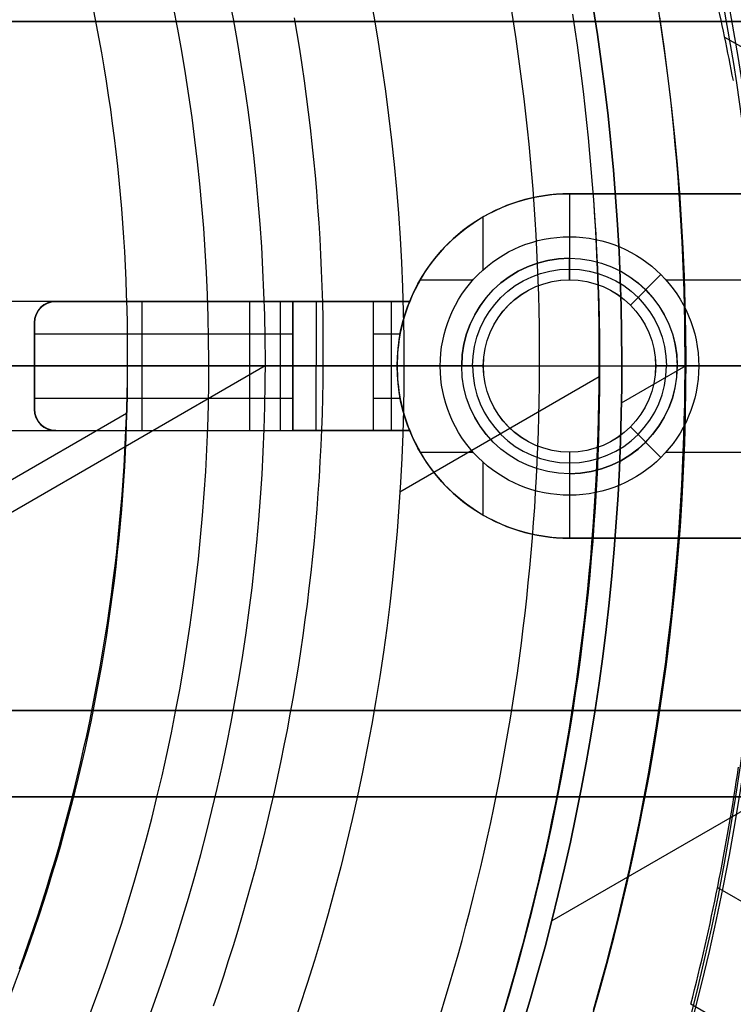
# Model space of a CAD drawing. Extents: x 19499 to 20475, y -6718 to -5871.
# Tile 45 of 60: x 20025 to 20042, y -6416 to -6393. Entities that reach past the tile are written whole.
import ezdxf

# ---------------------------------------------------------------- set-up
doc = ezdxf.new("R2010")
doc.units = 0
doc.layers.get('0').update_dxf_attribs({"linetype": 'CONTINUOUS'})
doc.layers.add('BLANCO_METALICO', color=7, linetype='CONTINUOUS')
doc.layers.add('COLOR', color=7, linetype='CONTINUOUS')

msp = doc.modelspace()

# ---------------------------------------------------------------- linework, layer by layer
for p, q in [((20041.46, -6393.79, 56.718), (20462.889, -6637.102, 56.718)), ((20030.794, -6401.428, 105.125), (19965.067, -6439.376, 105.125)), ((20040.558, -6401.428, 67.125), (20039.06, -6402.293, 67.125)), ((20038.551, -6401.681, 62.125), (20033.919, -6404.355, 62.125)), ((20027.582, -6402.534, 51.125), (19967.631, -6437.147, 51.125)), ((20057.889, -6402.51, 88.125), (20037.449, -6414.311, 88.125)), ((20041.296, -6413.534, 60.685), (20454.299, -6651.981, 60.685)), ((20452.969, -6654.284, 61.055), (20040.679, -6416.248, 61.055))]:
    msp.add_line(p, q)
at = {"extrusion": (0.112476, 0.194813, 0.97437)}
for points in [[(-20545.721, -4382.985), (-20546.232, -4382.676), (-20546.74, -4382.362), (-20547.247, -4382.044), (-20547.751, -4381.721), (-20548.253, -4381.393), (-20548.753, -4381.061), (-20549.251, -4380.724), (-20549.746, -4380.383), (-20550.239, -4380.037), (-20550.729, -4379.687), (-20551.217, -4379.332), (-20551.702, -4378.972), (-20552.185, -4378.608), (-20552.665, -4378.24), (-20553.142, -4377.867), (-20553.616, -4377.491), (-20554.088, -4377.109), (-20554.556, -4376.724), (-20555.021, -4376.334), (-20555.484, -4375.94), (-20555.943, -4375.542), (-20556.399, -4375.14), (-20556.852, -4374.734), (-20557.302, -4374.323), (-20557.749, -4373.909), (-20558.192, -4373.491), (-20558.631, -4373.069), (-20559.067, -4372.642), (-20559.5, -4372.213), (-20559.929, -4371.779), (-20560.355, -4371.342), (-20560.777, -4370.901), (-20561.195, -4370.456), (-20561.609, -4370.008), (-20562.02, -4369.556), (-20562.427, -4369.1), (-20562.83, -4368.642), (-20563.229, -4368.18), (-20563.624, -4367.714), (-20564.016, -4367.245), (-20564.403, -4366.774), (-20564.786, -4366.298), (-20565.165, -4365.82), (-20565.54, -4365.339), (-20565.911, -4364.855), (-20566.277, -4364.367), (-20566.64, -4363.877), (-20566.998, -4363.384), (-20567.352, -4362.889), (-20567.701, -4362.39), (-20568.046, -4361.889), (-20568.387, -4361.385), (-20568.723, -4360.879), (-20569.055, -4360.37), (-20569.383, -4359.859), (-20569.706, -4359.346), (-20570.024, -4358.83), (-20570.338, -4358.312), (-20570.647, -4357.792), (-20570.952, -4357.27), (-20571.253, -4356.745), (-20571.548, -4356.219), (-20571.839, -4355.691), (-20572.126, -4355.161), (-20572.408, -4354.629), (-20572.685, -4354.095), (-20572.957, -4353.56), (-20573.225, -4353.023), (-20573.488, -4352.485), (-20573.747, -4351.945), (-20574, -4351.403), (-20574.249, -4350.861), (-20574.494, -4350.317), (-20574.733, -4349.771), (-20574.968, -4349.225), (-20575.198, -4348.678), (-20575.424, -4348.129), (-20575.644, -4347.58), (-20575.86, -4347.029), (-20576.071, -4346.478), (-20576.278, -4345.926), (-20576.479, -4345.373), (-20576.677, -4344.819), (-20576.869, -4344.265), (-20577.056, -4343.71), (-20577.239, -4343.155), (-20577.417, -4342.6), (-20577.591, -4342.044), (-20577.76, -4341.487), (-20577.924, -4340.931), (-20578.084, -4340.374), (-20578.238, -4339.817), (-20578.389, -4339.26), (-20578.534, -4338.703), (-20578.675, -4338.146), (-20578.812, -4337.589), (-20578.944, -4337.032), (-20579.071, -4336.476), (-20579.194, -4335.919), (-20579.312, -4335.363), (-20579.426, -4334.808), (-20579.535, -4334.252), (-20579.64, -4333.697), (-20579.74, -4333.143), (-20579.836, -4332.589), (-20579.928, -4332.036), (-20580.015, -4331.484), (-20580.098, -4330.932), (-20580.177, -4330.381), (-20580.251, -4329.83), (-20580.321, -4329.281), (-20580.387, -4328.733), (-20580.448, -4328.185), (-20580.506, -4327.638), (-20580.559, -4327.093), (-20580.608, -4326.548), (-20580.653, -4326.005), (-20580.694, -4325.463), (-20580.731, -4324.922), (-20580.763, -4324.382), (-20580.792, -4323.844), (-20580.817, -4323.307), (-20580.838, -4322.771), (-20580.855, -4322.237), (-20580.869, -4321.704), (-20580.878, -4321.172), (-20580.884, -4320.642), (-20580.885, -4320.114), (-20580.884, -4319.595), (-20580.878, -4319.075), (-20580.869, -4318.554), (-20580.856, -4318.031), (-20580.84, -4317.507), (-20580.82, -4316.981), (-20580.796, -4316.454), (-20580.768, -4315.926), (-20580.736, -4315.396), (-20580.701, -4314.866), (-20580.662, -4314.334), (-20580.618, -4313.801), (-20580.571, -4313.267), (-20580.52, -4312.731), (-20580.465, -4312.195), (-20580.405, -4311.658), (-20580.342, -4311.12), (-20580.275, -4310.581), (-20580.203, -4310.042), (-20580.128, -4309.501), (-20580.048, -4308.96), (-20579.964, -4308.418), (-20579.876, -4307.875), (-20579.784, -4307.332), (-20579.687, -4306.788), (-20579.586, -4306.244), (-20579.481, -4305.699), (-20579.372, -4305.154), (-20579.258, -4304.608), (-20579.14, -4304.062), (-20579.017, -4303.516), (-20578.891, -4302.97), (-20578.759, -4302.423), (-20578.624, -4301.877), (-20578.484, -4301.33), (-20578.339, -4300.783), (-20578.19, -4300.237), (-20578.037, -4299.69), (-20577.879, -4299.144), (-20577.717, -4298.598), (-20577.55, -4298.052), (-20577.379, -4297.506), (-20577.203, -4296.961), (-20577.022, -4296.416), (-20576.838, -4295.872), (-20576.648, -4295.328), (-20576.454, -4294.785), (-20576.256, -4294.242), (-20576.052, -4293.701), (-20575.845, -4293.16), (-20575.633, -4292.619), (-20575.416, -4292.08), (-20575.195, -4291.542), (-20574.969, -4291.004), (-20574.738, -4290.468), (-20574.503, -4289.933), (-20574.264, -4289.399), (-20574.02, -4288.866), (-20573.771, -4288.335), (-20573.518, -4287.805), (-20573.26, -4287.276), (-20572.998, -4286.749), (-20572.731, -4286.224), (-20572.46, -4285.7), (-20572.185, -4285.177), (-20571.904, -4284.657), (-20571.62, -4284.138), (-20571.331, -4283.621), (-20571.037, -4283.106), (-20570.739, -4282.592), (-20570.437, -4282.081), (-20570.13, -4281.572), (-20569.819, -4281.065), (-20569.504, -4280.561), (-20569.184, -4280.058), (-20568.86, -4279.558), (-20568.532, -4279.06), (-20568.2, -4278.565), (-20567.863, -4278.072), (-20567.522, -4277.581), (-20567.177, -4277.093), (-20566.827, -4276.608), (-20566.474, -4276.126), (-20566.117, -4275.646), (-20565.755, -4275.169), (-20565.39, -4274.695), (-20565.02, -4274.224), (-20564.646, -4273.755), (-20564.269, -4273.29), (-20563.888, -4272.828), (-20563.502, -4272.369), (-20563.113, -4271.913), (-20562.721, -4271.461), (-20562.324, -4271.011), (-20561.924, -4270.565), (-20561.52, -4270.123), (-20561.112, -4269.683), (-20560.701, -4269.248), (-20560.286, -4268.815), (-20559.868, -4268.387), (-20559.447, -4267.962), (-20559.021, -4267.54), (-20558.593, -4267.122), (-20558.161, -4266.708), (-20557.726, -4266.298), (-20557.288, -4265.892), (-20556.847, -4265.489), (-20556.402, -4265.09), (-20555.954, -4264.696), (-20555.504, -4264.305), (-20555.05, -4263.918), (-20554.593, -4263.535), (-20554.134, -4263.156), (-20553.672, -4262.782), (-20553.206, -4262.411), (-20552.739, -4262.045), (-20552.268, -4261.683), (-20551.795, -4261.325), (-20551.319, -4260.971), (-20550.841, -4260.622), (-20550.36, -4260.277), (-20549.877, -4259.936), (-20549.392, -4259.6), (-20548.904, -4259.268), (-20548.414, -4258.941), (-20547.922, -4258.618), (-20547.428, -4258.299), (-20546.932, -4257.985)], [(-20544.81, -4257.985), (-20545.331, -4258.29), (-20545.851, -4258.599), (-20546.368, -4258.914), (-20546.883, -4259.233), (-20547.396, -4259.557), (-20547.906, -4259.886), (-20548.415, -4260.22), (-20548.921, -4260.558), (-20549.424, -4260.901), (-20549.926, -4261.249), (-20550.424, -4261.602), (-20550.921, -4261.959), (-20551.414, -4262.32), (-20551.905, -4262.687), (-20552.393, -4263.057), (-20552.878, -4263.433), (-20553.361, -4263.813), (-20553.84, -4264.197), (-20554.317, -4264.585), (-20554.79, -4264.978), (-20555.261, -4265.376), (-20555.728, -4265.777), (-20556.192, -4266.183), (-20556.653, -4266.593), (-20557.11, -4267.007), (-20557.564, -4267.426), (-20558.015, -4267.848), (-20558.462, -4268.275), (-20558.905, -4268.705), (-20559.345, -4269.14), (-20559.782, -4269.578), (-20560.214, -4270.02), (-20560.643, -4270.466), (-20561.068, -4270.916), (-20561.49, -4271.369), (-20561.907, -4271.826), (-20562.321, -4272.287), (-20562.731, -4272.751), (-20563.136, -4273.219), (-20563.538, -4273.69), (-20563.935, -4274.164), (-20564.329, -4274.642), (-20564.718, -4275.123), (-20565.103, -4275.608), (-20565.484, -4276.095), (-20565.86, -4276.586), (-20566.232, -4277.079), (-20566.6, -4277.576), (-20566.964, -4278.075), (-20567.323, -4278.578), (-20567.678, -4279.083), (-20568.028, -4279.591), (-20568.373, -4280.101), (-20568.715, -4280.614), (-20569.051, -4281.13), (-20569.383, -4281.648), (-20569.711, -4282.169), (-20570.033, -4282.692), (-20570.352, -4283.217), (-20570.665, -4283.745), (-20570.974, -4284.274), (-20571.278, -4284.806), (-20571.577, -4285.34), (-20571.872, -4285.876), (-20572.162, -4286.413), (-20572.447, -4286.953), (-20572.727, -4287.494), (-20573.003, -4288.037), (-20573.273, -4288.582), (-20573.539, -4289.128), (-20573.8, -4289.675), (-20574.056, -4290.225), (-20574.308, -4290.775), (-20574.554, -4291.327), (-20574.796, -4291.88), (-20575.033, -4292.434), (-20575.265, -4292.99), (-20575.492, -4293.546), (-20575.714, -4294.104), (-20575.931, -4294.662), (-20576.144, -4295.221), (-20576.351, -4295.781), (-20576.554, -4296.342), (-20576.752, -4296.904), (-20576.945, -4297.466), (-20577.133, -4298.028), (-20577.317, -4298.591), (-20577.495, -4299.155), (-20577.669, -4299.719), (-20577.838, -4300.283), (-20578.002, -4300.847), (-20578.162, -4301.412), (-20578.316, -4301.976), (-20578.466, -4302.541), (-20578.611, -4303.106), (-20578.752, -4303.671), (-20578.887, -4304.235), (-20579.019, -4304.8), (-20579.145, -4305.364), (-20579.267, -4305.928), (-20579.384, -4306.491), (-20579.496, -4307.054), (-20579.604, -4307.617), (-20579.707, -4308.179), (-20579.806, -4308.741), (-20579.9, -4309.302), (-20579.99, -4309.862), (-20580.075, -4310.422), (-20580.156, -4310.981), (-20580.233, -4311.539), (-20580.305, -4312.096), (-20580.372, -4312.653), (-20580.436, -4313.208), (-20580.495, -4313.762), (-20580.549, -4314.316), (-20580.6, -4314.868), (-20580.646, -4315.419), (-20580.688, -4315.969), (-20580.726, -4316.517), (-20580.76, -4317.065), (-20580.79, -4317.611), (-20580.815, -4318.156), (-20580.837, -4318.699), (-20580.854, -4319.241), (-20580.868, -4319.781), (-20580.878, -4320.32), (-20580.884, -4320.857), (-20580.885, -4321.393), (-20580.884, -4321.904), (-20580.878, -4322.418), (-20580.87, -4322.932), (-20580.857, -4323.448), (-20580.841, -4323.965), (-20580.821, -4324.484), (-20580.798, -4325.004), (-20580.771, -4325.525), (-20580.74, -4326.047), (-20580.706, -4326.571), (-20580.668, -4327.095), (-20580.625, -4327.621), (-20580.579, -4328.148), (-20580.53, -4328.676), (-20580.476, -4329.205), (-20580.418, -4329.734), (-20580.357, -4330.265), (-20580.291, -4330.797), (-20580.222, -4331.329), (-20580.148, -4331.862), (-20580.071, -4332.396), (-20579.989, -4332.931), (-20579.903, -4333.466), (-20579.814, -4334.002), (-20579.72, -4334.538), (-20579.622, -4335.075), (-20579.519, -4335.612), (-20579.413, -4336.15), (-20579.302, -4336.688), (-20579.187, -4337.227), (-20579.068, -4337.766), (-20578.945, -4338.305), (-20578.818, -4338.844), (-20578.686, -4339.383), (-20578.549, -4339.923), (-20578.409, -4340.462), (-20578.264, -4341.002), (-20578.115, -4341.541), (-20577.962, -4342.08), (-20577.804, -4342.619), (-20577.641, -4343.158), (-20577.475, -4343.696), (-20577.304, -4344.235), (-20577.128, -4344.772), (-20576.949, -4345.31), (-20576.764, -4345.847), (-20576.576, -4346.383), (-20576.383, -4346.919), (-20576.185, -4347.454), (-20575.983, -4347.988), (-20575.777, -4348.522), (-20575.566, -4349.054), (-20575.351, -4349.586), (-20575.131, -4350.117), (-20574.907, -4350.647), (-20574.679, -4351.176), (-20574.446, -4351.704), (-20574.208, -4352.23), (-20573.966, -4352.756), (-20573.72, -4353.28), (-20573.469, -4353.802), (-20573.214, -4354.324), (-20572.955, -4354.844), (-20572.691, -4355.362), (-20572.423, -4355.879), (-20572.15, -4356.394), (-20571.873, -4356.907), (-20571.592, -4357.419), (-20571.306, -4357.929), (-20571.017, -4358.437), (-20570.722, -4358.944), (-20570.424, -4359.448), (-20570.121, -4359.95), (-20569.814, -4360.45), (-20569.503, -4360.948), (-20569.187, -4361.444), (-20568.868, -4361.938), (-20568.544, -4362.429), (-20568.216, -4362.918), (-20567.884, -4363.404), (-20567.548, -4363.889), (-20567.208, -4364.37), (-20566.863, -4364.849), (-20566.515, -4365.326), (-20566.163, -4365.799), (-20565.807, -4366.27), (-20565.447, -4366.738), (-20565.083, -4367.204), (-20564.715, -4367.666), (-20564.343, -4368.126), (-20563.968, -4368.583), (-20563.588, -4369.036), (-20563.205, -4369.487), (-20562.819, -4369.934), (-20562.428, -4370.378), (-20562.034, -4370.819), (-20561.637, -4371.257), (-20561.236, -4371.691), (-20560.831, -4372.122), (-20560.423, -4372.55), (-20560.011, -4372.974), (-20559.597, -4373.395), (-20559.178, -4373.812), (-20558.757, -4374.225), (-20558.332, -4374.635), (-20557.904, -4375.042), (-20557.473, -4375.444), (-20557.039, -4375.843), (-20556.601, -4376.238), (-20556.161, -4376.63), (-20555.718, -4377.017), (-20555.272, -4377.401), (-20554.822, -4377.78), (-20554.371, -4378.156), (-20553.916, -4378.528), (-20553.458, -4378.896), (-20552.998, -4379.259), (-20552.535, -4379.619), (-20552.07, -4379.974), (-20551.602, -4380.326), (-20551.132, -4380.673), (-20550.659, -4381.016), (-20550.184, -4381.355), (-20549.706, -4381.69), (-20549.227, -4382.02), (-20548.745, -4382.346), (-20548.26, -4382.668), (-20547.774, -4382.985)], [(-20551.171, -4257.985), (-20551.647, -4258.32), (-20552.12, -4258.659), (-20552.591, -4259.003), (-20553.059, -4259.35), (-20553.525, -4259.701), (-20553.989, -4260.056), (-20554.45, -4260.416), (-20554.909, -4260.779), (-20555.365, -4261.146), (-20555.818, -4261.517), (-20556.269, -4261.891), (-20556.717, -4262.27), (-20557.162, -4262.652), (-20557.605, -4263.038), (-20558.044, -4263.428), (-20558.481, -4263.821), (-20558.915, -4264.218), (-20559.345, -4264.619), (-20559.773, -4265.023), (-20560.198, -4265.431), (-20560.619, -4265.842), (-20561.037, -4266.257), (-20561.452, -4266.675), (-20561.864, -4267.096), (-20562.273, -4267.521), (-20562.678, -4267.949), (-20563.08, -4268.381), (-20563.479, -4268.815), (-20563.874, -4269.253), (-20564.265, -4269.694), (-20564.654, -4270.138), (-20565.038, -4270.585), (-20565.419, -4271.035), (-20565.797, -4271.488), (-20566.17, -4271.944), (-20566.541, -4272.403), (-20566.907, -4272.864), (-20567.27, -4273.329), (-20567.629, -4273.796), (-20567.984, -4274.265), (-20568.335, -4274.738), (-20568.683, -4275.213), (-20569.026, -4275.69), (-20569.366, -4276.17), (-20569.702, -4276.653), (-20570.034, -4277.137), (-20570.362, -4277.624), (-20570.686, -4278.114), (-20571.006, -4278.605), (-20571.322, -4279.099), (-20571.634, -4279.595), (-20571.942, -4280.093), (-20572.245, -4280.593), (-20572.545, -4281.095), (-20572.841, -4281.599), (-20573.132, -4282.105), (-20573.419, -4282.612), (-20573.702, -4283.121), (-20573.981, -4283.632), (-20574.256, -4284.145), (-20574.527, -4284.659), (-20574.793, -4285.175), (-20575.055, -4285.693), (-20575.313, -4286.211), (-20575.567, -4286.731), (-20575.816, -4287.253), (-20576.061, -4287.776), (-20576.302, -4288.3), (-20576.539, -4288.825), (-20576.771, -4289.351), (-20576.999, -4289.879), (-20577.223, -4290.407), (-20577.443, -4290.936), (-20577.658, -4291.467), (-20577.869, -4291.998), (-20578.076, -4292.53), (-20578.278, -4293.062), (-20578.476, -4293.596), (-20578.67, -4294.13), (-20578.86, -4294.664), (-20579.045, -4295.2), (-20579.227, -4295.735), (-20579.403, -4296.271), (-20579.576, -4296.808), (-20579.745, -4297.345), (-20579.909, -4297.882), (-20580.069, -4298.42), (-20580.225, -4298.957), (-20580.376, -4299.495), (-20580.524, -4300.033), (-20580.667, -4300.571), (-20580.806, -4301.109), (-20580.941, -4301.647), (-20581.071, -4302.185), (-20581.198, -4302.722), (-20581.321, -4303.26), (-20581.439, -4303.797), (-20581.553, -4304.334), (-20581.664, -4304.871), (-20581.77, -4305.407), (-20581.872, -4305.943), (-20581.97, -4306.479), (-20582.065, -4307.014), (-20582.155, -4307.548), (-20582.241, -4308.082), (-20582.323, -4308.615), (-20582.402, -4309.148), (-20582.476, -4309.68), (-20582.547, -4310.211), (-20582.614, -4310.742), (-20582.677, -4311.271), (-20582.736, -4311.8), (-20582.791, -4312.328), (-20582.843, -4312.855), (-20582.891, -4313.381), (-20582.935, -4313.906), (-20582.976, -4314.43), (-20583.013, -4314.952), (-20583.046, -4315.474), (-20583.075, -4315.995), (-20583.101, -4316.514), (-20583.124, -4317.032), (-20583.143, -4317.549), (-20583.158, -4318.065), (-20583.17, -4318.579), (-20583.179, -4319.092), (-20583.184, -4319.604), (-20583.185, -4320.114), (-20583.184, -4320.633), (-20583.178, -4321.154), (-20583.17, -4321.676), (-20583.157, -4322.2), (-20583.141, -4322.724), (-20583.122, -4323.251), (-20583.098, -4323.778), (-20583.071, -4324.307), (-20583.041, -4324.837), (-20583.006, -4325.368), (-20582.968, -4325.9), (-20582.926, -4326.433), (-20582.88, -4326.968), (-20582.831, -4327.503), (-20582.777, -4328.04), (-20582.72, -4328.577), (-20582.658, -4329.116), (-20582.593, -4329.655), (-20582.524, -4330.195), (-20582.451, -4330.736), (-20582.373, -4331.277), (-20582.292, -4331.82), (-20582.207, -4332.363), (-20582.117, -4332.906), (-20582.023, -4333.45), (-20581.926, -4333.995), (-20581.824, -4334.54), (-20581.718, -4335.086), (-20581.608, -4335.632), (-20581.493, -4336.178), (-20581.375, -4336.725), (-20581.252, -4337.272), (-20581.125, -4337.819), (-20580.993, -4338.366), (-20580.858, -4338.914), (-20580.718, -4339.461), (-20580.574, -4340.008), (-20580.425, -4340.556), (-20580.272, -4341.103), (-20580.115, -4341.65), (-20579.953, -4342.197), (-20579.787, -4342.744), (-20579.617, -4343.291), (-20579.442, -4343.837), (-20579.263, -4344.382), (-20579.08, -4344.928), (-20578.892, -4345.472), (-20578.699, -4346.017), (-20578.503, -4346.56), (-20578.302, -4347.103), (-20578.096, -4347.645), (-20577.886, -4348.187), (-20577.672, -4348.727), (-20577.453, -4349.267), (-20577.229, -4349.806), (-20577.002, -4350.343), (-20576.77, -4350.88), (-20576.533, -4351.416), (-20576.292, -4351.95), (-20576.047, -4352.483), (-20575.797, -4353.015), (-20575.543, -4353.546), (-20575.284, -4354.075), (-20575.021, -4354.603), (-20574.754, -4355.129), (-20574.482, -4355.654), (-20574.206, -4356.177), (-20573.926, -4356.698), (-20573.641, -4357.218), (-20573.352, -4357.736), (-20573.059, -4358.252), (-20572.761, -4358.766), (-20572.459, -4359.278), (-20572.153, -4359.788), (-20571.842, -4360.297), (-20571.528, -4360.803), (-20571.209, -4361.306), (-20570.886, -4361.808), (-20570.559, -4362.308), (-20570.227, -4362.805), (-20569.892, -4363.299), (-20569.552, -4363.792), (-20569.209, -4364.281), (-20568.861, -4364.769), (-20568.509, -4365.253), (-20568.154, -4365.735), (-20567.794, -4366.215), (-20567.43, -4366.691), (-20567.063, -4367.165), (-20566.692, -4367.636), (-20566.316, -4368.104), (-20565.937, -4368.569), (-20565.555, -4369.031), (-20565.168, -4369.49), (-20564.778, -4369.946), (-20564.384, -4370.399), (-20563.987, -4370.848), (-20563.586, -4371.295), (-20563.181, -4371.738), (-20562.773, -4372.178), (-20562.361, -4372.614), (-20561.946, -4373.047), (-20561.528, -4373.477), (-20561.106, -4373.903), (-20560.68, -4374.325), (-20560.252, -4374.744), (-20559.82, -4375.16), (-20559.385, -4375.571), (-20558.947, -4375.98), (-20558.506, -4376.384), (-20558.062, -4376.784), (-20557.615, -4377.181), (-20557.165, -4377.574), (-20556.712, -4377.963), (-20556.256, -4378.348), (-20555.797, -4378.729), (-20555.335, -4379.106), (-20554.871, -4379.48), (-20554.404, -4379.849), (-20553.934, -4380.214), (-20553.462, -4380.575), (-20552.987, -4380.932), (-20552.51, -4381.284), (-20552.031, -4381.633), (-20551.549, -4381.977), (-20551.064, -4382.318), (-20550.578, -4382.653), (-20550.089, -4382.985)], [(-20551.929, -4382.985), (-20552.395, -4382.648), (-20552.859, -4382.306), (-20553.32, -4381.961), (-20553.779, -4381.612), (-20554.235, -4381.259), (-20554.69, -4380.903), (-20555.141, -4380.542), (-20555.59, -4380.178), (-20556.037, -4379.81), (-20556.481, -4379.438), (-20556.922, -4379.062), (-20557.36, -4378.683), (-20557.796, -4378.3), (-20558.229, -4377.914), (-20558.659, -4377.524), (-20559.086, -4377.13), (-20559.51, -4376.733), (-20559.931, -4376.333), (-20560.349, -4375.929), (-20560.764, -4375.521), (-20561.176, -4375.111), (-20561.585, -4374.697), (-20561.991, -4374.28), (-20562.393, -4373.859), (-20562.793, -4373.435), (-20563.189, -4373.008), (-20563.581, -4372.578), (-20563.971, -4372.145), (-20564.357, -4371.709), (-20564.739, -4371.27), (-20565.118, -4370.828), (-20565.494, -4370.383), (-20565.866, -4369.935), (-20566.234, -4369.484), (-20566.599, -4369.031), (-20566.961, -4368.574), (-20567.318, -4368.116), (-20567.672, -4367.654), (-20568.023, -4367.19), (-20568.369, -4366.723), (-20568.712, -4366.254), (-20569.051, -4365.782), (-20569.386, -4365.308), (-20569.718, -4364.831), (-20570.045, -4364.353), (-20570.369, -4363.871), (-20570.689, -4363.388), (-20571.005, -4362.903), (-20571.317, -4362.415), (-20571.625, -4361.925), (-20571.929, -4361.434), (-20572.23, -4360.94), (-20572.526, -4360.445), (-20572.818, -4359.947), (-20573.106, -4359.448), (-20573.39, -4358.947), (-20573.67, -4358.444), (-20573.946, -4357.939), (-20574.218, -4357.433), (-20574.486, -4356.926), (-20574.749, -4356.417), (-20575.009, -4355.906), (-20575.264, -4355.394), (-20575.516, -4354.881), (-20575.763, -4354.366), (-20576.006, -4353.85), (-20576.245, -4353.333), (-20576.479, -4352.814), (-20576.71, -4352.295), (-20576.936, -4351.774), (-20577.159, -4351.253), (-20577.377, -4350.73), (-20577.591, -4350.207), (-20577.8, -4349.683), (-20578.006, -4349.158), (-20578.207, -4348.632), (-20578.405, -4348.105), (-20578.598, -4347.578), (-20578.787, -4347.051), (-20578.971, -4346.522), (-20579.152, -4345.993), (-20579.329, -4345.464), (-20579.501, -4344.934), (-20579.669, -4344.404), (-20579.833, -4343.874), (-20579.993, -4343.343), (-20580.149, -4342.812), (-20580.301, -4342.281), (-20580.448, -4341.75), (-20580.592, -4341.219), (-20580.731, -4340.688), (-20580.867, -4340.157), (-20580.998, -4339.625), (-20581.126, -4339.094), (-20581.249, -4338.563), (-20581.368, -4338.033), (-20581.484, -4337.502), (-20581.595, -4336.972), (-20581.703, -4336.442), (-20581.806, -4335.912), (-20581.906, -4335.383), (-20582.001, -4334.855), (-20582.093, -4334.326), (-20582.181, -4333.799), (-20582.265, -4333.272), (-20582.345, -4332.745), (-20582.422, -4332.219), (-20582.494, -4331.694), (-20582.563, -4331.17), (-20582.628, -4330.646), (-20582.69, -4330.123), (-20582.747, -4329.602), (-20582.801, -4329.08), (-20582.852, -4328.56), (-20582.898, -4328.041), (-20582.941, -4327.523), (-20582.981, -4327.006), (-20583.017, -4326.489), (-20583.049, -4325.974), (-20583.078, -4325.46), (-20583.103, -4324.948), (-20583.125, -4324.436), (-20583.144, -4323.926), (-20583.159, -4323.416), (-20583.171, -4322.909), (-20583.179, -4322.402), (-20583.184, -4321.897), (-20583.185, -4321.393), (-20583.184, -4320.867), (-20583.178, -4320.339), (-20583.169, -4319.811), (-20583.156, -4319.28), (-20583.14, -4318.749), (-20583.12, -4318.216), (-20583.096, -4317.681), (-20583.068, -4317.146), (-20583.037, -4316.609), (-20583.002, -4316.071), (-20582.962, -4315.531), (-20582.919, -4314.991), (-20582.872, -4314.449), (-20582.821, -4313.907), (-20582.766, -4313.363), (-20582.707, -4312.819), (-20582.644, -4312.273), (-20582.577, -4311.727), (-20582.506, -4311.18), (-20582.431, -4310.632), (-20582.352, -4310.083), (-20582.268, -4309.534), (-20582.18, -4308.984), (-20582.089, -4308.433), (-20581.993, -4307.881), (-20581.892, -4307.33), (-20581.788, -4306.777), (-20581.679, -4306.224), (-20581.566, -4305.671), (-20581.448, -4305.118), (-20581.326, -4304.564), (-20581.2, -4304.01), (-20581.07, -4303.456), (-20580.935, -4302.901), (-20580.795, -4302.347), (-20580.652, -4301.792), (-20580.503, -4301.238), (-20580.351, -4300.683), (-20580.194, -4300.129), (-20580.032, -4299.575), (-20579.866, -4299.021), (-20579.696, -4298.467), (-20579.521, -4297.914), (-20579.342, -4297.361), (-20579.158, -4296.809), (-20578.969, -4296.257), (-20578.776, -4295.705), (-20578.579, -4295.154), (-20578.376, -4294.604), (-20578.17, -4294.055), (-20577.959, -4293.506), (-20577.743, -4292.958), (-20577.523, -4292.411), (-20577.298, -4291.866), (-20577.069, -4291.321), (-20576.835, -4290.777), (-20576.597, -4290.234), (-20576.354, -4289.692), (-20576.106, -4289.152), (-20575.854, -4288.613), (-20575.598, -4288.075), (-20575.337, -4287.539), (-20575.071, -4287.004), (-20574.801, -4286.471), (-20574.527, -4285.939), (-20574.248, -4285.409), (-20573.965, -4284.881), (-20573.677, -4284.354), (-20573.385, -4283.829), (-20573.088, -4283.306), (-20572.787, -4282.785), (-20572.481, -4282.266), (-20572.171, -4281.749), (-20571.857, -4281.235), (-20571.539, -4280.722), (-20571.216, -4280.212), (-20570.889, -4279.703), (-20570.557, -4279.198), (-20570.222, -4278.694), (-20569.882, -4278.193), (-20569.538, -4277.695), (-20569.19, -4277.199), (-20568.837, -4276.705), (-20568.481, -4276.215), (-20568.12, -4275.727), (-20567.755, -4275.241), (-20567.387, -4274.759), (-20567.014, -4274.28), (-20566.637, -4273.803), (-20566.257, -4273.329), (-20565.872, -4272.859), (-20565.484, -4272.391), (-20565.092, -4271.927), (-20564.696, -4271.466), (-20564.296, -4271.008), (-20563.893, -4270.553), (-20563.486, -4270.102), (-20563.075, -4269.654), (-20562.66, -4269.209), (-20562.243, -4268.768), (-20561.821, -4268.331), (-20561.396, -4267.897), (-20560.968, -4267.466), (-20560.536, -4267.039), (-20560.101, -4266.616), (-20559.662, -4266.197), (-20559.221, -4265.781), (-20558.776, -4265.369), (-20558.328, -4264.961), (-20557.877, -4264.557), (-20557.422, -4264.157), (-20556.965, -4263.761), (-20556.505, -4263.369), (-20556.042, -4262.98), (-20555.576, -4262.596), (-20555.107, -4262.216), (-20554.635, -4261.84), (-20554.161, -4261.468), (-20553.684, -4261.101), (-20553.204, -4260.737), (-20552.722, -4260.378), (-20552.237, -4260.023), (-20551.75, -4259.673), (-20551.261, -4259.326), (-20550.769, -4258.985), (-20550.275, -4258.647), (-20549.778, -4258.314), (-20549.279, -4257.985)]]:
    msp.add_lwpolyline(points, dxfattribs=at)
for points in [[(20027.604, -6401.428), (20027.605, -6401.096), (20027.603, -6400.764), (20027.599, -6400.432), (20027.592, -6400.1), (20027.582, -6399.768), (20027.57, -6399.436), (20027.555, -6399.104), (20027.537, -6398.772), (20027.517, -6398.441), (20027.494, -6398.109), (20027.468, -6397.778), (20027.44, -6397.447), (20027.408, -6397.117), (20027.374, -6396.787), (20027.338, -6396.457), (20027.299, -6396.127), (20027.257, -6395.798), (20027.212, -6395.469), (20027.164, -6395.14), (20027.114, -6394.812), (20027.061, -6394.484), (20027.006, -6394.157), (20026.947, -6393.83), (20026.886, -6393.504), (20026.822, -6393.178)], [(20034.874, -6416.451), (20034.977, -6416.115), (20035.078, -6415.778), (20035.177, -6415.44), (20035.273, -6415.102), (20035.367, -6414.763), (20035.458, -6414.423), (20035.547, -6414.082), (20035.634, -6413.741), (20035.719, -6413.4), (20035.801, -6413.058), (20035.88, -6412.715), (20035.957, -6412.371), (20036.032, -6412.028), (20036.105, -6411.683), (20036.175, -6411.338), (20036.243, -6410.993), (20036.308, -6410.647), (20036.371, -6410.301), (20036.431, -6409.954), (20036.49, -6409.607), (20036.545, -6409.259), (20036.599, -6408.911), (20036.65, -6408.563), (20036.698, -6408.214), (20036.745, -6407.865), (20036.788, -6407.516), (20036.83, -6407.166), (20036.869, -6406.816), (20036.905, -6406.466), (20036.94, -6406.116), (20036.972, -6405.765), (20037.001, -6405.414), (20037.028, -6405.063), (20037.053, -6404.712), (20037.075, -6404.361), (20037.095, -6404.009), (20037.112, -6403.658), (20037.127, -6403.306), (20037.14, -6402.954), (20037.15, -6402.602), (20037.158, -6402.25), (20037.163, -6401.898), (20037.166, -6401.546), (20037.167, -6401.194), (20037.165, -6400.842), (20037.161, -6400.49), (20037.154, -6400.138), (20037.145, -6399.786), (20037.134, -6399.434), (20037.12, -6399.082), (20037.103, -6398.731), (20037.085, -6398.379), (20037.064, -6398.028), (20037.04, -6397.677), (20037.014, -6397.326), (20036.986, -6396.975), (20036.955, -6396.624), (20036.922, -6396.274), (20036.886, -6395.924), (20036.848, -6395.574), (20036.807, -6395.224), (20036.764, -6394.875), (20036.719, -6394.526), (20036.671, -6394.178), (20036.621, -6393.829), (20036.568, -6393.481), (20036.513, -6393.134)], [(20038.422, -6397.573), (20038.396, -6397.212), (20038.366, -6396.852), (20038.335, -6396.492), (20038.301, -6396.132), (20038.264, -6395.772), (20038.225, -6395.412), (20038.183, -6395.053), (20038.139, -6394.694), (20038.092, -6394.336), (20038.043, -6393.977), (20037.992, -6393.619), (20037.937, -6393.262)], [(20031.472, -6393.346), (20031.534, -6393.71), (20031.593, -6394.074), (20031.649, -6394.439), (20031.701, -6394.804), (20031.751, -6395.169), (20031.798, -6395.535), (20031.842, -6395.902), (20031.882, -6396.269), (20031.92, -6396.636), (20031.955, -6397.003), (20031.986, -6397.371), (20032.015, -6397.739), (20032.041, -6398.107), (20032.063, -6398.476), (20032.083, -6398.844), (20032.1, -6399.213), (20032.113, -6399.582), (20032.124, -6399.951), (20032.132, -6400.321), (20032.137, -6400.69), (20032.139, -6401.059), (20032.138, -6401.428), (20032.134, -6401.798), (20032.127, -6402.167), (20032.117, -6402.536), (20032.104, -6402.906), (20032.088, -6403.275), (20032.069, -6403.644), (20032.047, -6404.012), (20032.023, -6404.381), (20031.995, -6404.75), (20031.965, -6405.118), (20031.931, -6405.486), (20031.895, -6405.854), (20031.856, -6406.221), (20031.814, -6406.588), (20031.769, -6406.955), (20031.721, -6407.321), (20031.67, -6407.687), (20031.616, -6408.053), (20031.56, -6408.418), (20031.5, -6408.783), (20031.438, -6409.147), (20031.373, -6409.511), (20031.305, -6409.874), (20031.234, -6410.237), (20031.16, -6410.599), (20031.083, -6410.96), (20031.004, -6411.321), (20030.921, -6411.682), (20030.836, -6412.041), (20030.748, -6412.4), (20030.657, -6412.758), (20030.563, -6413.115), (20030.467, -6413.472), (20030.367, -6413.828), (20030.265, -6414.183), (20030.16, -6414.537), (20030.052, -6414.89), (20029.941, -6415.242), (20029.828, -6415.594), (20029.712, -6415.944), (20029.592, -6416.294)], [(20038.419, -6416.383), (20038.522, -6416.021), (20038.622, -6415.66), (20038.72, -6415.297), (20038.815, -6414.934), (20038.907, -6414.57), (20038.998, -6414.205), (20039.085, -6413.84), (20039.17, -6413.474), (20039.252, -6413.108), (20039.332, -6412.741), (20039.41, -6412.373), (20039.484, -6412.005), (20039.557, -6411.636), (20039.626, -6411.267), (20039.694, -6410.898), (20039.758, -6410.527), (20039.82, -6410.157), (20039.88, -6409.786), (20039.937, -6409.415), (20039.991, -6409.043), (20040.043, -6408.671), (20040.093, -6408.298), (20040.139, -6407.926), (20040.184, -6407.552), (20040.225, -6407.179), (20040.264, -6406.805), (20040.301, -6406.431), (20040.335, -6406.057), (20040.366, -6405.683), (20040.395, -6405.308), (20040.421, -6404.933), (20040.445, -6404.558), (20040.466, -6404.183), (20040.485, -6403.808), (20040.501, -6403.432), (20040.514, -6403.057), (20040.525, -6402.681), (20040.534, -6402.305), (20040.539, -6401.93), (20040.543, -6401.554), (20040.543, -6401.178), (20040.541, -6400.802), (20040.537, -6400.427), (20040.53, -6400.051), (20040.52, -6399.675), (20040.508, -6399.3), (20040.493, -6398.925), (20040.476, -6398.549), (20040.456, -6398.174), (20040.433, -6397.799), (20040.408, -6397.424), (20040.38, -6397.05), (20040.35, -6396.675), (20040.317, -6396.301), (20040.281, -6395.927), (20040.243, -6395.553), (20040.203, -6395.18), (20040.159, -6394.807), (20040.114, -6394.434), (20040.065, -6394.062), (20040.014, -6393.69), (20039.96, -6393.318)], [(20036.302, -6416.52), (20036.406, -6416.174), (20036.508, -6415.827), (20036.606, -6415.479), (20036.703, -6415.131), (20036.797, -6414.782), (20036.889, -6414.432), (20036.978, -6414.081), (20037.064, -6413.73), (20037.149, -6413.379), (20037.23, -6413.026), (20037.31, -6412.674), (20037.387, -6412.32), (20037.461, -6411.966), (20037.533, -6411.612), (20037.603, -6411.257), (20037.67, -6410.902), (20037.735, -6410.546), (20037.797, -6410.189), (20037.857, -6409.833), (20037.914, -6409.475), (20037.969, -6409.118), (20038.021, -6408.76), (20038.071, -6408.402), (20038.119, -6408.043), (20038.164, -6407.684), (20038.206, -6407.325), (20038.246, -6406.965), (20038.284, -6406.605), (20038.319, -6406.245), (20038.352, -6405.885), (20038.382, -6405.524), (20038.41, -6405.164), (20038.435, -6404.803), (20038.458, -6404.442), (20038.479, -6404.081), (20038.497, -6403.719), (20038.512, -6403.358), (20038.525, -6402.996), (20038.535, -6402.634), (20038.544, -6402.273), (20038.549, -6401.911), (20038.552, -6401.549), (20038.553, -6401.187), (20038.551, -6400.826), (20038.547, -6400.464), (20038.54, -6400.102), (20038.53, -6399.741), (20038.519, -6399.379), (20038.504, -6399.018), (20038.488, -6398.656), (20038.468, -6398.295), (20038.447, -6397.934), (20038.422, -6397.573)], [(20025.093, -6415.428), (20025.205, -6415.115), (20025.315, -6414.801), (20025.422, -6414.487), (20025.526, -6414.172), (20025.628, -6413.856), (20025.728, -6413.539), (20025.825, -6413.221), (20025.92, -6412.902), (20026.012, -6412.583), (20026.101, -6412.263), (20026.188, -6411.942), (20026.272, -6411.621), (20026.354, -6411.299), (20026.433, -6410.976), (20026.51, -6410.652), (20026.584, -6410.328), (20026.656, -6410.004), (20026.725, -6409.678), (20026.791, -6409.353), (20026.855, -6409.026), (20026.916, -6408.7), (20026.975, -6408.372), (20027.031, -6408.045), (20027.084, -6407.717), (20027.135, -6407.388), (20027.184, -6407.059), (20027.229, -6406.73), (20027.272, -6406.4), (20027.313, -6406.07), (20027.351, -6405.74), (20027.386, -6405.409), (20027.419, -6405.079), (20027.449, -6404.747), (20027.476, -6404.416), (20027.501, -6404.085), (20027.523, -6403.753), (20027.543, -6403.421), (20027.559, -6403.089), (20027.574, -6402.757), (20027.585, -6402.425), (20027.594, -6402.093), (20027.601, -6401.761), (20027.604, -6401.428)]]:
    msp.add_lwpolyline(points)
at = {"extrusion": (0, 0, -1)}
for centre, radius, start, end in [((-19986.976, -6401.428, -89.375), 70.942, 330, 150), ((-19986.976, -6401.428, -46.5), 70.942, 330, 150), ((-19986.976, -6401.428, -88.125), 52.091, 330, 150), ((-19986.976, -6401.428, -62.125), 47.035, 330, 150), ((-19986.976, -6401.428, -89.375), 70.942, 150, 330), ((-19986.976, -6401.428, -46.5), 70.942, 150, 330), ((-19986.976, -6401.428, -88.125), 52.091, 150, 330), ((-19986.976, -6401.428, -62.125), 47.035, 150, 330)]:
    msp.add_arc(centre, radius, start, end, dxfattribs=at)
for centre, radius, start, end in [((19986.976, -6401.428, 89.375), 73.242, 30, 210), ((19986.976, -6401.428, 46.5), 71.742, 52.5, 187.5), ((19986.976, -6401.428, 88.63), 71.445, 30, 210), ((19986.976, -6401.428, 89.056), 71.211, 30, 210), ((19986.976, -6401.428, 67.125), 53.582, 30, 210), ((19986.976, -6401.428, 65.621), 53.582, 30, 210), ((19986.976, -6401.428, 67.125), 52.091, 30, 210), ((19986.976, -6401.428, 77.625), 52.091, 30, 210), ((19986.976, -6401.428, 89.375), 73.242, 210, 30), ((19986.976, -6401.428, 88.63), 71.445, 210, 30), ((19986.976, -6401.428, 89.056), 71.211, 210, 30), ((19986.976, -6401.428, 67.125), 53.582, 210, 30), ((19986.976, -6401.428, 65.621), 53.582, 210, 30), ((19986.976, -6401.428, 67.125), 52.091, 210, 30), ((19986.976, -6401.428, 77.625), 52.091, 210, 30), ((19986.976, -6401.428, 105.125), 43.818, 210, 30), ((19986.976, -6401.428, 52.54), 42.506, 210, 30), ((19986.976, -6401.428, 46.5), 71.742, 300.00007, 7.5), ((19986.976, -6401.428, 62.125), 51.591, 336.1247, 4.2857), ((19986.976, -6401.428, 51.125), 40.628, 330, 0)]:
    msp.add_arc(centre, radius, start, end)
at = {"extrusion": (-0.112476, -0.194813, -0.97437)}
for centre, start, end in [((20509.943, -4320.441, -1065.606), 302.3924, 332.2855), ((20509.943, -4320.443, -1065.606), 334.5736, 25.3274)]:
    msp.add_arc(centre, 56, start, end, dxfattribs=at)
at = {"extrusion": (0.112476, 0.194813, 0.97437)}
for centre, start, end in [((-20509.944, -4320.435, 1064.78), 207.7145, 237.6076), ((-20509.944, -4320.435, 1064.691), 154.6726, 205.4264)]:
    msp.add_arc(centre, 56, start, end, dxfattribs=at)
at = {"extrusion": (0.239135, 0.414194, 0.878213)}
msp.add_arc((-20507.924, -3874.663, 2194.157), 57.755, 217.09754, 219.33079, dxfattribs=at)
at = {"extrusion": (0.068961, 0.119444, 0.990443)}
msp.add_arc((-20509.568, -4397.453, 676.113), 56.374, 195.6113, 201.3689, dxfattribs=at)
at = {"layer": 'BLANCO_METALICO'}
for p, q in [((20023.908, -6393.428, 187.647), (20057.823, -6393.428, 187.647)), ((20057.823, -6393.428, 190.147), (20023.908, -6393.428, 190.147)), ((20023.908, -6393.428, 188.897), (20057.823, -6393.428, 188.897)), ((20040.865, -6393.428, 187.647), (20040.865, -6393.428, 190.147)), ((20037.44, -6397.451, 187.647), (20037.44, -6397.451, 190.147)), ((20037.86, -6397.428, 190.147), (20037.86, -6397.428, 187.647)), ((20037.86, -6397.428, 190.147), (20061.86, -6397.428, 190.147)), ((20058.413, -6397.428, 187.647), (20037.86, -6397.428, 187.647)), ((20037.86, -6397.428, 190.147), (20037.86, -6398.427, 190.147)), ((20037.86, -6397.428, 188.897), (20061.86, -6397.428, 188.897)), ((20035.86, -6399.191, 190.147), (20035.86, -6397.964, 190.147)), ((20037.86, -6398.427, 190.147), (20037.86, -6399.428, 189.147)), ((20037.86, -6399.428, 185.147), (20037.86, -6398.928, 184.647)), ((20034.396, -6399.428, 190.147), (20035.623, -6399.428, 190.147)), ((20037.86, -6399.428, 189.147), (20037.86, -6399.428, 185.147)), ((20039.275, -6400.014, 189.147), (20039.982, -6399.306, 190.147)), ((20040.098, -6399.428, 190.147), (20061.86, -6399.428, 190.147)), ((20025.94, -6399.928, 190.647), (20024.75, -6399.93, 190.647)), ((20034.152, -6399.928, 187.647), (20024.75, -6399.928, 187.647)), ((20025.585, -6400.073, 219.444), (20025.585, -6400.073, 214.892)), ((20025.587, -6400.075, 214.888), (20025.587, -6400.075, 207.217)), ((20025.587, -6400.075, 190.647), (20025.587, -6400.075, 207.217)), ((20025.587, -6400.075, 219.444), (20025.587, -6400.075, 224.625)), ((20025.94, -6399.928, 190.647), (20025.94, -6399.928, 207.217)), ((20030.44, -6399.928, 224.625), (20025.94, -6399.928, 224.625)), ((20025.94, -6399.928, 224.625), (20025.94, -6399.928, 219.4)), ((20025.94, -6399.928, 214.888), (20025.94, -6399.928, 219.4)), ((20025.94, -6399.928, 207.217), (20025.94, -6399.928, 208.708)), ((20025.94, -6399.928, 208.708), (20025.94, -6399.928, 214.888)), ((20025.94, -6399.928, 205.419), (20031.44, -6399.928, 205.419)), ((20027.94, -6401.428, 224.625), (20027.94, -6399.928, 224.625)), ((20029.451, -6399.928, 187.647), (20029.451, -6399.928, 224.625)), ((20030.44, -6401.428, 224.625), (20030.44, -6399.928, 224.625)), ((20031.147, -6399.928, 224.332), (20031.147, -6401.428, 224.332)), ((20031.44, -6399.928, 223.625), (20031.44, -6401.428, 223.625)), ((20031.44, -6399.929, 191.643), (20031.44, -6399.928, 223.625)), ((20031.44, -6399.929, 191.643), (20031.44, -6401.428, 191.643)), ((20031.44, -6402.928, 207.066), (20031.44, -6399.929, 207.066)), ((20031.978, -6399.929, 190.279), (20031.978, -6401.428, 190.279)), ((20033.301, -6399.929, 189.647), (20034.152, -6399.93, 189.587)), ((20033.301, -6399.929, 189.647), (20033.301, -6401.428, 189.647)), ((20033.727, -6401.428, 189.618), (20033.727, -6399.929, 189.618)), ((20034.152, -6399.93, 189.587), (20034.152, -6399.928, 187.647)), ((20025.44, -6401.428, 190.647), (20025.44, -6400.428, 190.647)), ((20025.44, -6400.428, 207.217), (20025.44, -6400.428, 190.647)), ((20025.44, -6400.428, 224.625), (20025.44, -6401.428, 224.625)), ((20025.44, -6400.428, 219.4), (20025.44, -6400.428, 224.625)), ((20025.44, -6400.428, 214.888), (20025.44, -6400.428, 219.4)), ((20025.44, -6400.428, 207.217), (20025.44, -6400.428, 208.708)), ((20025.44, -6400.428, 208.708), (20025.44, -6400.428, 214.888)), ((20025.44, -6400.428, 207.069), (20025.44, -6402.428, 207.069)), ((20025.44, -6400.678, 224.625), (20030.44, -6400.678, 224.625)), ((20033.301, -6400.679, 189.648), (20033.931, -6400.679, 189.604)), ((20025.44, -6401.428, 190.647), (20023.94, -6401.428, 190.647)), ((20024.524, -6401.428, 184.647), (20035.36, -6401.428, 184.647)), ((20025.44, -6402.428, 190.647), (20025.44, -6401.428, 190.647)), ((20030.44, -6401.428, 224.625), (20025.44, -6401.428, 224.625)), ((20025.44, -6401.428, 224.625), (20025.44, -6402.428, 224.625)), ((20025.44, -6401.428, 190.647), (20025.44, -6401.428, 224.625)), ((20027.94, -6402.928, 224.625), (20027.94, -6401.428, 224.625)), ((20030.44, -6402.928, 224.625), (20030.44, -6401.428, 224.625)), ((20031.147, -6401.428, 224.332), (20031.147, -6402.928, 224.332)), ((20031.44, -6401.428, 191.643), (20031.44, -6402.928, 191.643)), ((20031.44, -6402.928, 223.625), (20031.44, -6401.428, 223.625)), ((20031.44, -6401.428, 191.643), (20031.44, -6401.428, 223.625)), ((20031.978, -6402.928, 190.279), (20031.978, -6401.428, 190.279)), ((20033.301, -6401.428, 189.647), (20033.301, -6402.928, 189.647)), ((20033.86, -6401.428, 189.609), (20033.301, -6401.428, 189.647)), ((20033.727, -6402.928, 189.618), (20033.727, -6401.428, 189.618)), ((20033.86, -6401.428, 190.147), (20033.86, -6401.428, 189.609)), ((20034.86, -6401.428, 190.147), (20033.86, -6401.428, 190.147)), ((20035.86, -6401.428, 189.147), (20034.86, -6401.428, 190.147)), ((20035.86, -6401.428, 189.147), (20034.86, -6401.428, 190.147)), ((20035.86, -6401.428, 189.147), (20034.86, -6401.428, 190.147)), ((20035.36, -6401.428, 184.647), (20035.86, -6401.428, 185.147)), ((20035.86, -6401.428, 185.147), (20035.86, -6401.428, 189.147)), ((20039.861, -6401.428, 189.147), (20039.86, -6401.428, 185.147)), ((20039.86, -6401.428, 185.147), (20040.36, -6401.428, 184.647)), ((20040.861, -6401.428, 190.147), (20039.861, -6401.428, 189.147)), ((20040.36, -6401.428, 184.647), (20049.86, -6401.428, 184.647)), ((20049.86, -6401.428, 190.147), (20040.861, -6401.428, 190.147)), ((20025.44, -6402.178, 224.625), (20030.44, -6402.178, 224.625)), ((20033.301, -6402.178, 189.648), (20033.931, -6402.178, 189.604)), ((20025.44, -6402.428, 207.217), (20025.44, -6402.428, 190.647)), ((20025.44, -6402.428, 219.4), (20025.44, -6402.428, 224.625)), ((20025.44, -6402.428, 214.888), (20025.44, -6402.428, 219.4)), ((20025.44, -6402.428, 207.217), (20025.44, -6402.428, 208.708)), ((20025.44, -6402.428, 208.708), (20025.44, -6402.428, 214.888)), ((20025.585, -6402.784, 219.444), (20025.585, -6402.784, 214.892)), ((20025.587, -6402.782, 214.888), (20025.587, -6402.782, 207.217)), ((20025.587, -6402.782, 207.217), (20025.587, -6402.782, 190.647)), ((20025.587, -6402.782, 224.625), (20025.587, -6402.782, 219.444)), ((20039.275, -6402.843, 189.147), (20039.982, -6403.55, 190.147)), ((20024.75, -6402.927, 190.647), (20025.94, -6402.928, 190.647)), ((20024.75, -6402.928, 187.647), (20034.152, -6402.928, 187.647)), ((20025.94, -6402.928, 207.217), (20025.94, -6402.928, 190.647)), ((20025.94, -6402.928, 224.625), (20030.44, -6402.928, 224.625)), ((20025.94, -6402.928, 224.625), (20025.94, -6402.928, 219.4)), ((20025.94, -6402.928, 214.888), (20025.94, -6402.928, 219.4)), ((20025.94, -6402.928, 207.217), (20025.94, -6402.928, 208.708)), ((20025.94, -6402.928, 208.708), (20025.94, -6402.928, 214.888)), ((20025.94, -6402.928, 205.419), (20031.44, -6402.928, 205.419)), ((20029.451, -6402.928, 224.625), (20029.451, -6402.928, 187.647)), ((20031.44, -6402.928, 191.643), (20031.44, -6402.928, 223.625)), ((20034.152, -6402.927, 189.587), (20033.301, -6402.928, 189.647)), ((20034.152, -6402.928, 187.647), (20034.152, -6402.927, 189.587)), ((20034.396, -6403.428, 190.147), (20035.623, -6403.428, 190.147)), ((20037.86, -6403.428, 189.147), (20037.86, -6403.428, 185.147)), ((20037.86, -6403.428, 185.147), (20037.86, -6403.928, 184.647)), ((20037.86, -6403.429, 189.147), (20037.86, -6404.429, 190.147)), ((20040.098, -6403.428, 190.147), (20061.86, -6403.428, 190.147)), ((20035.86, -6404.893, 190.147), (20035.86, -6403.666, 190.147)), ((20037.86, -6404.429, 190.147), (20037.86, -6405.428, 190.147)), ((20037.44, -6405.406, 187.647), (20037.44, -6405.406, 190.147)), ((20037.86, -6405.428, 187.647), (20037.86, -6405.428, 190.147)), ((20037.86, -6405.428, 187.647), (20058.413, -6405.428, 187.647)), ((20061.86, -6405.428, 190.147), (20037.86, -6405.428, 190.147)), ((20037.86, -6405.428, 188.897), (20061.86, -6405.428, 188.897)), ((20023.908, -6409.428, 190.147), (20057.823, -6409.428, 190.147)), ((20057.823, -6409.428, 187.647), (20023.908, -6409.428, 187.647)), ((20023.908, -6409.428, 188.897), (20057.823, -6409.428, 188.897)), ((20040.865, -6409.428, 187.647), (20040.865, -6409.428, 190.147)), ((20057.823, -6411.428, 190.147), (20023.908, -6411.428, 190.147)), ((20023.908, -6411.428, 187.647), (20057.823, -6411.428, 187.647)), ((20023.908, -6411.428, 184.647), (20068.975, -6411.428, 184.647)), ((20057.823, -6411.428, 188.897), (20023.908, -6411.428, 188.897)), ((20068.975, -6411.428, 186.147), (20023.908, -6411.428, 186.147)), ((20040.865, -6411.428, 187.647), (20040.865, -6411.428, 190.147))]:
    msp.add_line(p, q, dxfattribs=at)
at = {"layer": 'BLANCO_METALICO', "extrusion": (0, 1, 0)}
for points in [[(-20086.475, 168.531, 0.414214), (-20085.175, 167.231), (-20012.475, 167.231, 0.414214), (-20011.975, 167.731), (-20011.975, 168.031)], [(-20011.975, 168.031), (-20085.175, 168.031, -0.414214), (-20085.675, 168.531), (-20085.675, 170.031)]]:
    msp.add_lwpolyline(points, format="xyb", dxfattribs=at)
at = {"layer": 'BLANCO_METALICO', "extrusion": (0, 0, -1)}
for centre, radius, start, end in [((-19986.975, -6401.428, -170.839), 99.5, 360, 180), ((-19986.975, -6401.428, -170.031), 98.7, 360, 180), ((-19986.975, -6401.428, -167.231), 98.2, 360, 180), ((-19986.975, -6401.428, -168.031), 98.2, 360, 180), ((-19986.975, -6401.428, -171.647), 99.5, 0, 180), ((-19986.975, -6401.428, -169.281), 99.5, 0, 180), ((-19986.975, -6401.428, -171.647), 99.1, 0, 180), ((-19986.975, -6401.428, -168.531), 98.7, 0, 180), ((-20037.86, -6401.428, -190.147), 4, 0, 90), ((-20037.86, -6401.428, -190.147), 3.001, 359.9933, 90), ((-20037.86, -6401.429, -190.147), 3.001, 90.0034, 179.9972), ((-20037.86, -6401.428, -184.647), 2.5, 0, 180), ((-20037.86, -6401.428, -189.647), 2.501, 90, 180), ((-20037.86, -6401.428, -184.897), 2.25, 0, 180), ((-20037.861, -6401.428, -189.147), 2, 359.9961, 89.9957), ((-20037.86, -6401.428, -185.147), 2, 0, 180), ((-20037.86, -6401.429, -189.147), 2.001, 90.0124, 179.9872), ((-20025.94, -6400.428, -214.888), 0.5, 360, 90), ((-20025.94, -6400.428, -190.647), 0.5, 360, 90), ((-20025.94, -6400.428, -211.808), 0.5, 360, 90), ((-19986.975, -6401.428, -171.647), 99.5, 180, 0), ((-19986.975, -6401.428, -170.839), 99.5, 180, 0), ((-19986.975, -6401.428, -169.281), 99.5, 180, 0), ((-19986.975, -6401.428, -171.647), 99.1, 180, 0), ((-19986.975, -6401.428, -170.031), 98.7, 180, 0), ((-19986.975, -6401.428, -168.531), 98.7, 180, 0), ((-19986.975, -6401.428, -167.231), 98.2, 180, 0), ((-19986.975, -6401.428, -168.031), 98.2, 180, 0), ((-20037.86, -6401.428, -190.147), 4, 270, 360), ((-20037.86, -6401.429, -190.147), 3.001, 270, 0.0067), ((-20037.86, -6401.428, -184.647), 2.5, 180, 360), ((-20037.86, -6401.428, -189.647), 2.501, 270, 0), ((-20037.861, -6401.429, -189.147), 2, 270.0043, 0.0039), ((-20037.86, -6401.428, -185.147), 2, 180, 360), ((-20037.86, -6401.428, -190.147), 3.001, 180.0028, 269.9966), ((-20037.86, -6401.428, -189.147), 2.001, 180.0128, 269.9876), ((-20025.94, -6402.428, -214.888), 0.5, 270, 0), ((-20025.94, -6402.428, -190.647), 0.5, 270, 0), ((-20025.94, -6402.428, -211.808), 0.5, 270, 0), ((-20025.94, -6402.428, -202.147), 0.5, 270, 0)]:
    msp.add_arc(centre, radius, start, end, dxfattribs=at)
at = {"layer": 'BLANCO_METALICO'}
for centre, radius, start, end in [((19986.975, -6401.428, 170.031), 99.5, 360, 180), ((19986.975, -6401.428, 168.531), 99.5, 0, 180), ((19986.975, -6401.428, 171.647), 98.7, 360, 180), ((19986.975, -6401.428, 170.839), 98.7, 360, 180), ((20037.86, -6401.428, 187.647), 4, 90, 157.9757), ((20037.86, -6401.428, 189.647), 2.501, 90, 180), ((20025.94, -6400.428, 207.217), 0.5, 90, 180), ((20025.94, -6400.428, 224.625), 0.5, 90, 180), ((20025.94, -6400.428, 202.147), 0.5, 90, 180), ((19986.975, -6401.428, 170.031), 99.5, 180, 0), ((19986.975, -6401.428, 168.531), 99.5, 180, 360), ((19986.975, -6401.428, 171.647), 98.7, 180, 0), ((19986.975, -6401.428, 170.839), 98.7, 180, 360), ((20037.86, -6401.428, 184.897), 2.25, 180, 0), ((20037.86, -6401.428, 189.647), 2.501, 270, 0), ((20025.94, -6402.428, 207.217), 0.5, 180, 270), ((20025.94, -6402.428, 224.625), 0.5, 180, 270), ((20037.86, -6401.428, 187.647), 4, 202.0243, 270)]:
    msp.add_arc(centre, radius, start, end, dxfattribs=at)
at = {"layer": 'BLANCO_METALICO', "extrusion": (0.201962, -0.201962, 0.958344)}
msp.add_arc((9634.692, -17845.184, 5547.283), 0.479, 42.452, 137.548, dxfattribs=at)
at = {"layer": 'BLANCO_METALICO', "extrusion": (-4.40104e-06, -1, 4.40104e-06)}
msp.add_arc((20030.469, 223.597, 6399.841), 1, 0, 90, dxfattribs=at)
at = {"layer": 'BLANCO_METALICO', "extrusion": (-5.62419e-05, -1, 6.03027e-05)}
msp.add_arc((20033.801, 191.257, 6398.814), 2.001, 179.9945, 265.9842, dxfattribs=at)
at = {"layer": 'BLANCO_METALICO', "extrusion": (0.075677, -0.000144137, 0.997132)}
msp.add_arc((-6363.252, -19978.173, 1706.087), 3.99, 68.0412, 90.1079, dxfattribs=at)
at = {"layer": 'BLANCO_METALICO', "extrusion": (0, 1, 0)}
for centre, radius, start, end in [((-20030.44, 223.625, -6400.678), 1, 90, 180), ((-20033.441, 191.643, -6401.428), 2.001, 274.0212, 0), ((-20033.44, 191.643, -6401.428), 2, 297.4366, 360), ((-20033.44, 191.643, -6401.428), 2, 297.181, 0), ((-20030.44, 223.625, -6402.178), 1, 90, 180)]:
    msp.add_arc(centre, radius, start, end, dxfattribs=at)
at = {"layer": 'BLANCO_METALICO', "extrusion": (0, -1, 0)}
msp.add_arc((20030.44, 223.625, 6401.428), 1, 0, 90, dxfattribs=at)
at = {"layer": 'BLANCO_METALICO', "extrusion": (0.075677, 0.000144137, 0.997132)}
msp.add_arc((-6439.582, -19953.858, 1704.241), 3.99, 89.8921, 111.9588, dxfattribs=at)
at = {"layer": 'BLANCO_METALICO', "extrusion": (0.201962, 0.201962, 0.958344)}
msp.add_arc((-18687.679, -9169.311, 2961.592), 0.479, 42.452, 137.548, dxfattribs=at)
at = {"layer": 'BLANCO_METALICO', "extrusion": (-4.40104e-06, 1, 4.40104e-06)}
msp.add_arc((-20030.412, 223.653, -6403.016), 1, 90, 180, dxfattribs=at)
at = {"layer": 'BLANCO_METALICO', "extrusion": (-5.62419e-05, 1, 6.03027e-05)}
msp.add_arc((-20033.081, 192.029, -6404.043), 2.001, 274.0158, 0.0055, dxfattribs=at)
at = {"layer": 'COLOR'}
msp.add_line((19913.976, -6401.428, 43.5), (20059.976, -6401.428, 43.5), dxfattribs=at)
at = {"layer": 'COLOR', "extrusion": (0, 0, -1)}
for centre, radius, start, end in [((-19986.976, -6401.428, 10.541), 152.392, 333.38158, 153.38158), ((-19986.976, -6401.428, -18.688), 83.816, 333.38158, 153.38158), ((-19986.976, -6401.428, -32.973), 75, 63.38158, 243.38158), ((-19986.976, -6401.428, -43.5), 73, 63.38158, 243.38158), ((-19986.976, -6401.428, -43.5), 73, 63.38158, 243.38158), ((-19986.976, -6401.428, -33.399), 73, 63.38158, 243.38158), ((-19986.976, -6401.428, -43.5), 75, 63.38158, 243.38158), ((-19986.976, -6401.428, -26.2), 61.092, 333.38158, 153.38158), ((-19986.976, -6401.428, 10.541), 152.392, 153.38158, 333.38158), ((-19986.984, -6401.424, -28.2), 59.5, 333.38158, 153.38158), ((-19986.984, -6401.424, -26.2), 59.5, 333.38158, 153.38158), ((-19986.984, -6401.424, -27.2), 59.5, 333.38158, 153.38158), ((-19986.976, -6401.428, -18.688), 83.816, 153.38158, 333.38158), ((-19986.976, -6401.428, -26.2), 61.092, 153.38158, 333.38158), ((-19986.984, -6401.424, -28.2), 59.5, 153.38158, 333.38158), ((-19986.984, -6401.424, -27.2), 59.5, 153.38158, 333.38158)]:
    msp.add_arc(centre, radius, start, end, dxfattribs=at)
at = {"layer": 'COLOR'}
for centre, radius, start, end in [((19986.976, -6401.428, -35.8), 153, 26.61842, 206.61842), ((19986.976, -6401.428, -11.461), 153, 26.61842, 206.61842), ((19986.976, -6401.428, -23.63), 153, 26.61842, 206.61842), ((19986.976, -6401.428, -10.909), 152.834, 26.61842, 206.61842), ((19986.976, -6401.428, -35.8), 150, 26.61842, 206.61842), ((19986.976, -6401.428, -11.461), 153, 206.61842, 26.61842), ((19986.976, -6401.428, -35.8), 153, 206.61842, 26.61842), ((19986.976, -6401.428, -23.63), 153, 206.61842, 26.61842), ((19986.976, -6401.428, -10.909), 152.834, 206.61842, 26.61842), ((19986.976, -6401.428, -35.8), 150, 206.61842, 26.61842), ((19986.976, -6401.428, 22.446), 75, 296.61842, 26.61842), ((19986.984, -6401.424, 26.2), 59.5, 206.61842, 26.61842)]:
    msp.add_arc(centre, radius, start, end, dxfattribs=at)

doc.saveas('drawing.dxf')
